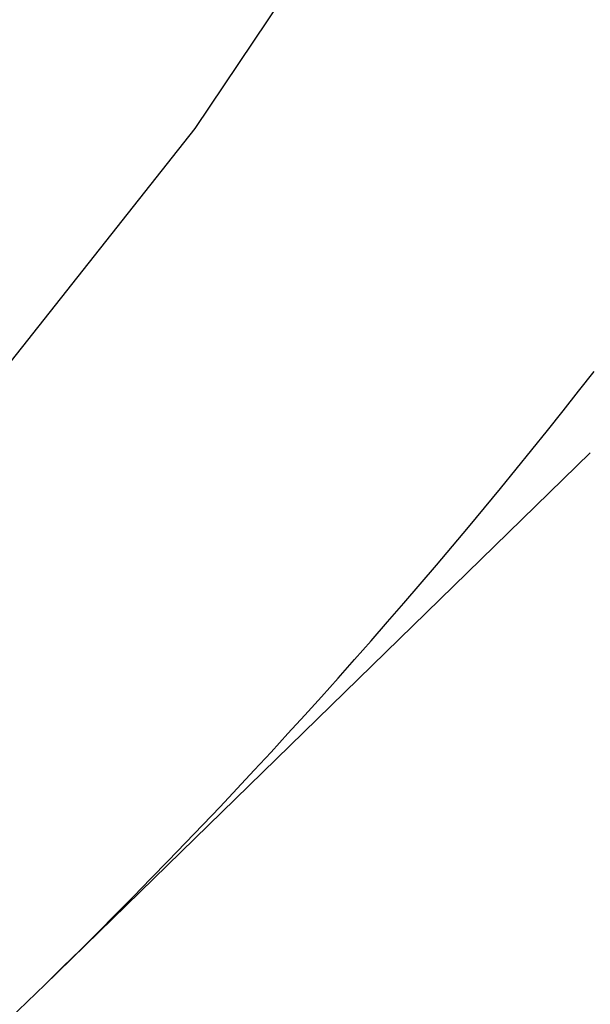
# Paper-space layout '_Trimétrica' of a CAD drawing. Header units: millimetres. Extents: x -779 to 107, y -976 to -84.
# Tile 141 of 197: x -271.83 to -266.47, y -606.63 to -597.36. Entities that reach past the tile are written whole.
import ezdxf

# ---------------------------------------------------------------- set-up
doc = ezdxf.new("R2010")
doc.units = ezdxf.units.MM

psp = doc.layouts.new('_Trimétrica')

# ---------------------------------------------------------------- linework, layer by layer
at = {"color": 7, "linetype": 'Continuous', "lineweight": 25}
psp.add_line((-271.6018, -606.4492), (-266.4682, -601.4386), dxfattribs=at)
at = {"color": 7, "linetype": 'Continuous', "lineweight": 25, "flags": 128}
psp.add_lwpolyline([(-317.1773, -622.1035), (-312.3476, -621.7436), (-307.6309, -621.0735), (-303.0444, -620.0955), (-298.6048, -618.8133), (-294.3284, -617.2314), (-290.2308, -615.3558), (-286.3269, -613.1932), (-282.6309, -610.7514), (-279.1563, -608.0396), (-275.9159, -605.0674), (-272.9214, -601.8458), (-270.1837, -598.3865), (-267.7129, -594.7021), (-265.518, -590.8062), (-263.607, -586.7128), (-261.9868, -582.437), (-260.6634, -577.9943), (-259.6415, -573.401), (-258.925, -568.6738), (-258.5164, -563.8299), (-258.4173, -558.8871), (-258.6279, -553.8633)], dxfattribs=at)
at = {"color": 7, "linetype": 'Continuous', "lineweight": 25}
psp.add_arc((-311.8576, -565.2046), 57.6332, 307.080791, 322.015284, dxfattribs=at)
for points, knots in [([(-575.4016, -598.4771), (-574.6278, -599.9915), (-572.3957, -604.3597), (-568.5189, -611.5243), (-563.6982, -619.9368), (-558.6418, -628.2556), (-553.3591, -636.4733), (-547.8544, -644.5814), (-542.1337, -652.5717), (-536.2027, -660.4362), (-530.0676, -668.1669), (-523.7345, -675.756), (-517.21, -683.1958), (-510.5005, -690.4789), (-503.613, -697.5978), (-496.5544, -704.5453), (-489.3319, -711.3144), (-481.9527, -717.8982), (-474.4243, -724.29), (-466.7543, -730.4833), (-458.9504, -736.4718), (-451.0206, -742.2493), (-442.9727, -747.8099), (-434.8149, -753.1479), (-426.5554, -758.2579), (-418.2025, -763.1344), (-409.7647, -767.7725), (-401.2505, -772.1673), (-392.6684, -776.3143), (-384.0272, -780.209), (-375.3356, -783.8473), (-366.6024, -787.2254), (-357.8366, -790.3396), (-349.0471, -793.1866), (-340.2427, -795.7633), (-331.4327, -798.0669), (-322.6259, -800.0949), (-313.8316, -801.8449), (-305.0587, -803.315), (-296.3164, -804.5035), (-287.6138, -805.4092), (-278.9599, -806.0308), (-270.3639, -806.3677), (-261.8346, -806.4195), (-253.3812, -806.186), (-245.0125, -805.6674), (-236.7374, -804.8644), (-228.5645, -803.7779), (-220.5026, -802.4089), (-212.5601, -800.7593), (-204.7453, -798.8307), (-197.0665, -796.6255), (-189.5316, -794.1461), (-182.1485, -791.3955), (-174.9249, -788.3766), (-167.8676, -785.0933), (-160.9855, -781.5473), (-154.2792, -777.7504), (-147.7793, -773.6772), (-143.1987, -770.6346), (-140.847, -768.8782), (-140.5322, -768.6431)], [0, 0, 0, 0, 0.009218, 0.026587, 0.043957, 0.061327, 0.078696, 0.096065, 0.113434, 0.130802, 0.148171, 0.165539, 0.182907, 0.200276, 0.217644, 0.235013, 0.252381, 0.26975, 0.28712, 0.30449, 0.32186, 0.339231, 0.356602, 0.373975, 0.391347, 0.408721, 0.426095, 0.443469, 0.460845, 0.47822, 0.495596, 0.512971, 0.530346, 0.547721, 0.565095, 0.582467, 0.599838, 0.617206, 0.634571, 0.651933, 0.669291, 0.686644, 0.703991, 0.721332, 0.738665, 0.75599, 0.773306, 0.790612, 0.807907, 0.825192, 0.842464, 0.859723, 0.87697, 0.894203, 0.911424, 0.928632, 0.945827, 0.963011, 0.980184, 0.997347, 1, 1, 1, 1]), ([(-596.1282, -604.2595), (-595.3225, -605.837), (-592.9973, -610.3894), (-588.9663, -617.8596), (-583.962, -626.6364), (-578.7215, -635.3206), (-573.2541, -643.9052), (-567.5638, -652.382), (-561.6562, -660.7431), (-555.537, -668.9807), (-549.2117, -677.0873), (-542.6864, -685.0552), (-535.9672, -692.877), (-529.0603, -700.5455), (-521.9723, -708.0535), (-514.7096, -715.394), (-507.2792, -722.5601), (-499.6878, -729.5453), (-491.9426, -736.3429), (-484.0507, -742.9465), (-476.0195, -749.35), (-467.8565, -755.5474), (-459.5691, -761.5328), (-451.1652, -767.3006), (-442.6524, -772.8454), (-434.0388, -778.1618), (-425.3323, -783.2449), (-416.5409, -788.0897), (-407.6729, -792.6917), (-398.7364, -797.0464), (-389.7399, -801.1496), (-380.6916, -804.9973), (-371.6002, -808.5859), (-362.474, -811.9117), (-353.3216, -814.9715), (-344.1516, -817.7623), (-334.9726, -820.2813), (-325.7934, -822.5259), (-316.6226, -824.4938), (-307.4688, -826.1832), (-298.3408, -827.5921), (-289.2473, -828.7192), (-280.1971, -829.5633), (-271.1987, -830.1234), (-262.2608, -830.399), (-253.3921, -830.3897), (-244.601, -830.0954), (-235.8963, -829.5166), (-227.2861, -828.6537), (-218.779, -827.5076), (-210.383, -826.0795), (-202.1065, -824.3709), (-193.9572, -822.3836), (-185.9431, -820.1197), (-178.0719, -817.5816), (-170.351, -814.7719), (-162.7878, -811.6934), (-155.3892, -808.3496), (-148.163, -804.7429), (-141.1127, -800.8808), (-134.2562, -796.753), (-128.479, -793.0126), (-125.0695, -790.5495), (-123.8086, -789.6386)], [0, 0, 0, 0, 0.008837, 0.025502, 0.042166, 0.058831, 0.075495, 0.092159, 0.108823, 0.125486, 0.14215, 0.158813, 0.175476, 0.192139, 0.208803, 0.225466, 0.242129, 0.258793, 0.275457, 0.292121, 0.308786, 0.325451, 0.342116, 0.358783, 0.375449, 0.392116, 0.408784, 0.425452, 0.442121, 0.45879, 0.475459, 0.492129, 0.508798, 0.525468, 0.542137, 0.558805, 0.575472, 0.592138, 0.608802, 0.625464, 0.642123, 0.658779, 0.675431, 0.692079, 0.708722, 0.725359, 0.74199, 0.758613, 0.775229, 0.791836, 0.808435, 0.825023, 0.841602, 0.85817, 0.874727, 0.891272, 0.907807, 0.924331, 0.940844, 0.957347, 0.973841, 0.990326, 1, 1, 1, 1])]:
    psp.add_open_spline(points, degree=3, knots=knots, dxfattribs=at)

doc.saveas('drawing.dxf')
